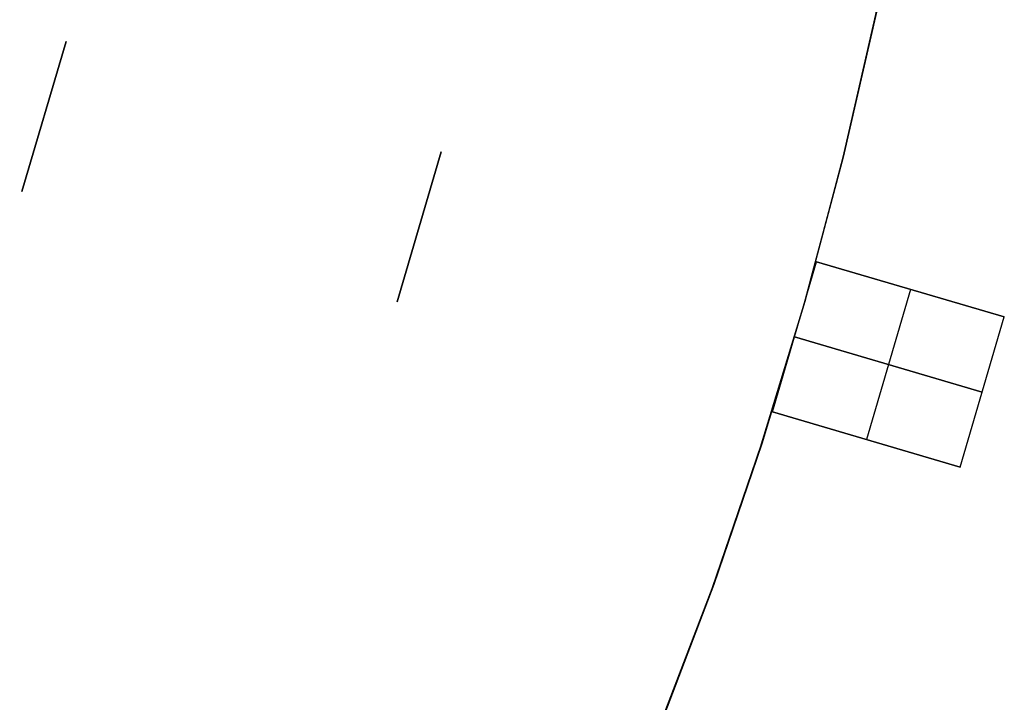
# Model space of a CAD drawing. Header units: millimetres. Extents: x 220 to 1240, y -2940 to -1929.
# Tile 41 of 59: x 987 to 1063, y -2556 to -2503. Entities that reach past the tile are written whole.
import ezdxf

# ---------------------------------------------------------------- set-up
doc = ezdxf.new("R2010")
doc.units = ezdxf.units.MM

msp = doc.modelspace()

# ---------------------------------------------------------------- linework, layer by layer
at = {"extrusion": (1.51515e-05, -2.17846e-06, 1)}
msp.add_lwpolyline([(413.374, -2341.537), (410.345, -2352.552), (407.7, -2363.665), (405.441, -2374.863), (403.571, -2386.132), (402.093, -2397.459), (401.007, -2408.831), (400.315, -2420.233), (400.019, -2431.653), (400.117, -2443.076), (400.612, -2454.488), (401.5, -2465.877), (402.783, -2477.228), (404.458, -2488.528), (406.522, -2499.764), (408.975, -2510.921), (411.812, -2521.986), (415.03, -2532.947), (418.626, -2543.79), (422.595, -2554.501), (426.932, -2565.069), (431.633, -2575.481), (436.69, -2585.724), (442.1, -2595.785), (447.854, -2605.653), (453.947, -2615.316), (460.37, -2624.763), (467.117, -2633.981), (474.178, -2642.96), (481.546, -2651.69), (489.212, -2660.159), (497.166, -2668.358), (505.4, -2676.277), (513.902, -2683.906), (522.664, -2691.236), (531.673, -2698.259), (540.921, -2704.965), (550.395, -2711.348), (560.084, -2717.398), (569.977, -2723.11), (580.062, -2728.476), (590.326, -2733.49), (600.758, -2738.145), (611.345, -2742.437), (622.074, -2746.359), (632.932, -2749.908), (643.906, -2753.079), (654.984, -2755.868), (666.152, -2758.272), (677.396, -2760.288), (688.703, -2761.914), (700.06, -2763.147), (711.452, -2763.987), (722.867, -2764.432), (734.29, -2764.481), (745.708, -2764.135), (757.108, -2763.394), (768.474, -2762.259), (779.795, -2760.731), (791.056, -2758.812), (802.244, -2756.505), (813.346, -2753.812), (824.347, -2750.736), (835.236, -2747.281), (845.998, -2743.452), (856.621, -2739.252), (867.093, -2734.687), (877.401, -2729.763), (887.531, -2724.484), (897.473, -2718.858), (907.215, -2712.892), (916.744, -2706.592), (926.049, -2699.965), (935.119, -2693.021), (943.944, -2685.767), (952.512, -2678.212), (960.813, -2670.365), (968.838, -2662.235), (976.577, -2653.832), (984.02, -2645.167), (991.159, -2636.249), (997.985, -2627.089), (1004.49, -2617.698), (1010.666, -2608.089), (1016.506, -2598.271), (1022.002, -2588.256), (1027.149, -2578.058), (1031.939, -2567.687), (1036.368, -2557.157), (1040.429, -2546.48), (1044.119, -2535.669), (1047.432, -2524.737), (1050.364, -2513.696), (1052.913, -2502.561), (1055.075, -2491.344), (1056.847, -2480.059), (1058.228, -2468.719), (1059.216, -2457.338), (1059.808, -2445.93), (1060.006, -2434.509)], dxfattribs=at)
at = {"extrusion": (-1.51515e-05, 2.17846e-06, 1)}
for points in [[(1059.994, -2434.507), (1059.796, -2445.929), (1059.203, -2457.337), (1058.216, -2468.717), (1056.835, -2480.057), (1055.063, -2491.342), (1052.901, -2502.559), (1050.352, -2513.694), (1047.419, -2524.735), (1044.106, -2535.667), (1040.417, -2546.479), (1036.355, -2557.156), (1031.927, -2567.686), (1027.136, -2578.056), (1021.99, -2588.255), (1016.494, -2598.269), (1010.654, -2608.087), (1004.478, -2617.697), (997.973, -2627.087), (991.147, -2636.247), (984.008, -2645.165), (976.565, -2653.83), (968.826, -2662.233), (960.801, -2670.363), (952.5, -2678.21), (943.932, -2685.765), (935.107, -2693.019), (926.037, -2699.964), (916.731, -2706.59), (907.202, -2712.89), (897.461, -2718.857), (887.519, -2724.483), (877.388, -2729.761), (867.081, -2734.686), (856.609, -2739.25), (845.986, -2743.45), (835.224, -2747.28), (824.335, -2750.734), (813.333, -2753.81), (802.232, -2756.503), (791.044, -2758.811), (779.783, -2760.729), (768.462, -2762.257), (757.095, -2763.392), (745.696, -2764.133), (734.278, -2764.479), (722.855, -2764.43), (711.44, -2763.985), (700.047, -2763.145), (688.691, -2761.912), (677.384, -2760.286), (666.139, -2758.27), (654.972, -2755.866), (643.894, -2753.077), (632.92, -2749.906), (622.062, -2746.357), (611.333, -2742.435), (600.746, -2738.143), (590.314, -2733.488), (580.05, -2728.474), (569.965, -2723.108), (560.072, -2717.397), (550.383, -2711.346), (540.909, -2704.964), (531.661, -2698.257), (522.651, -2691.235), (513.89, -2683.904), (505.387, -2676.275), (497.154, -2668.357), (489.2, -2660.158), (481.534, -2651.688), (474.166, -2642.959), (467.105, -2633.979), (460.358, -2624.761), (453.935, -2615.314), (447.842, -2605.651), (442.088, -2595.783), (436.678, -2585.722), (431.62, -2575.479), (426.92, -2565.068), (422.583, -2554.5), (418.614, -2543.788), (415.018, -2532.945), (411.8, -2521.984), (408.963, -2510.919), (406.51, -2499.762), (404.445, -2488.527), (402.771, -2477.227), (401.488, -2465.876), (400.599, -2454.487), (400.105, -2443.074), (400.006, -2431.651), (400.303, -2420.231), (400.995, -2408.829), (402.08, -2397.457), (403.559, -2386.13), (405.429, -2374.861), (407.688, -2363.663), (410.333, -2352.55), (413.361, -2341.535)], [(1060.002, -2434.508), (1059.804, -2445.93), (1059.211, -2457.338), (1058.224, -2468.719), (1056.843, -2480.058), (1055.071, -2491.343), (1052.909, -2502.56), (1050.36, -2513.696), (1047.427, -2524.736), (1044.114, -2535.669), (1040.425, -2546.48), (1036.363, -2557.157), (1031.935, -2567.687), (1027.144, -2578.057), (1021.998, -2588.256), (1016.502, -2598.27), (1010.662, -2608.088), (1004.486, -2617.698), (997.981, -2627.088), (991.155, -2636.248), (984.016, -2645.166), (976.573, -2653.832), (968.834, -2662.234), (960.809, -2670.364), (952.508, -2678.211), (943.94, -2685.766), (935.115, -2693.021), (926.045, -2699.965), (916.739, -2706.591), (907.21, -2712.891), (897.469, -2718.858), (887.527, -2724.484), (877.396, -2729.762), (867.089, -2734.687), (856.617, -2739.252), (845.994, -2743.451), (835.232, -2747.281), (824.343, -2750.736), (813.341, -2753.811), (802.24, -2756.505), (791.052, -2758.812), (779.791, -2760.731), (768.47, -2762.258), (757.103, -2763.393), (745.704, -2764.134), (734.286, -2764.48), (722.863, -2764.431), (711.448, -2763.986), (700.055, -2763.147), (688.699, -2761.913), (677.392, -2760.287), (666.147, -2758.271), (654.98, -2755.867), (643.902, -2753.078), (632.928, -2749.907), (622.07, -2746.358), (611.341, -2742.436), (600.754, -2738.144), (590.322, -2733.489), (580.058, -2728.475), (569.973, -2723.11), (560.08, -2717.398), (550.391, -2711.347), (540.917, -2704.965), (531.669, -2698.258), (522.659, -2691.236), (513.898, -2683.906), (505.395, -2676.276), (497.162, -2668.358), (489.208, -2660.159), (481.542, -2651.689), (474.174, -2642.96), (467.113, -2633.98), (460.366, -2624.762), (453.943, -2615.316), (447.85, -2605.652), (442.096, -2595.784), (436.686, -2585.723), (431.628, -2575.48), (426.928, -2565.069), (422.591, -2554.501), (418.622, -2543.789), (415.026, -2532.946), (411.808, -2521.986), (408.971, -2510.92), (406.518, -2499.763), (404.453, -2488.528), (402.779, -2477.228), (401.496, -2465.877), (400.607, -2454.488), (400.113, -2443.075), (400.014, -2431.652), (400.311, -2420.233), (401.003, -2408.83), (402.088, -2397.459), (403.567, -2386.131), (405.437, -2374.862), (407.696, -2363.664), (410.341, -2352.551), (413.369, -2341.536)]]:
    msp.add_lwpolyline(points, dxfattribs=at)
for points in [[(1010.394, -2608.517), (1016.265, -2598.68), (1021.79, -2588.646), (1026.964, -2578.426), (1031.78, -2568.033), (1036.232, -2557.479), (1040.316, -2546.776), (1044.025, -2535.939), (1047.356, -2524.979), (1050.305, -2513.91), (1052.868, -2502.745), (1055.042, -2491.498), (1056.824, -2480.183), (1058.212, -2468.812), (1059.205, -2457.401), (1059.801, -2445.961), (1060, -2434.508)], [(1010.394, -2608.517), (1016.265, -2598.68), (1021.79, -2588.646), (1026.964, -2578.426), (1031.78, -2568.033), (1036.232, -2557.479), (1040.316, -2546.776), (1044.025, -2535.939), (1047.356, -2524.979), (1050.305, -2513.91), (1052.868, -2502.745), (1055.042, -2491.498), (1056.824, -2480.183), (1058.212, -2468.812), (1059.205, -2457.401), (1059.801, -2445.961), (1060, -2434.508)], [(1060, -2434.508), (1059.802, -2445.93), (1059.209, -2457.338), (1058.222, -2468.718), (1056.841, -2480.058), (1055.069, -2491.343), (1052.907, -2502.56), (1050.358, -2513.695), (1047.425, -2524.736), (1044.112, -2535.668), (1040.423, -2546.479), (1036.361, -2557.156), (1031.933, -2567.687), (1027.142, -2578.057), (1021.996, -2588.255), (1016.5, -2598.27), (1010.66, -2608.088)], [(990.753, -2504.819), (987.373, -2516.333)], [(987.373, -2516.333), (990.753, -2504.819)], [(987.373, -2516.333), (990.753, -2504.819)], [(987.373, -2516.333), (990.753, -2504.819)], [(990.753, -2504.819), (987.373, -2516.333)], [(990.753, -2504.819), (987.373, -2516.333)], [(989.063, -2510.576), (987.373, -2516.333)], [(1016.157, -2524.785), (1019.538, -2513.271)], [(1016.157, -2524.785), (1019.538, -2513.271)], [(1016.157, -2524.785), (1019.538, -2513.271)], [(1016.157, -2524.785), (1019.538, -2513.271)], [(1016.157, -2524.785), (1019.538, -2513.271)], [(1016.157, -2524.785), (1019.538, -2513.271)], [(1019.538, -2513.271), (1016.157, -2524.785)], [(1019.538, -2513.271), (1016.157, -2524.785)], [(1044.942, -2533.237), (1048.323, -2521.723)], [(1044.942, -2533.237), (1048.323, -2521.723)], [(1062.715, -2525.949), (1048.323, -2521.723)], [(1048.323, -2521.723), (1062.715, -2525.949)], [(1055.519, -2523.836), (1052.138, -2535.35)], [(1055.519, -2523.836), (1052.138, -2535.35)], [(1059.335, -2537.463), (1062.715, -2525.949)], [(1059.335, -2537.463), (1062.715, -2525.949)], [(1061.025, -2531.706), (1046.633, -2527.48)], [(1046.633, -2527.48), (1061.025, -2531.706)], [(1044.942, -2533.237), (1059.335, -2537.463)], [(1059.335, -2537.463), (1044.942, -2533.237)]]:
    msp.add_lwpolyline(points)
at = {"extrusion": (1, 0, 0)}
for points in [[(-2504.819, -528.005), (-2504.819, -603.005)], [(-2504.819, 326.995), (-2504.819, 251.995)], [(-2510.576, 326.995), (-2510.576, 251.995)], [(-2510.576, -528.005), (-2510.576, -603.005)], [(-2513.271, 371.995), (-2513.271, 356.995)], [(-2513.271, -633.005), (-2513.271, -648.005)], [(-2516.333, 251.995), (-2516.333, 326.995)], [(-2516.333, -528.005), (-2516.333, -603.005)], [(-2519.028, 371.995), (-2519.028, 356.995)], [(-2519.028, -633.005), (-2519.028, -648.005)], [(-2524.785, 356.995), (-2524.785, 371.995)], [(-2524.785, -648.005), (-2524.785, -633.005)]]:
    msp.add_lwpolyline(points, dxfattribs=at)
at = {"extrusion": (0.281733, 0.959493, 2.99802e-14)}
msp.add_lwpolyline([(-1686.31, -498.005), (-1685.286, -498.022), (-1684.263, -498.075), (-1683.242, -498.162), (-1682.225, -498.284), (-1681.213, -498.441), (-1680.206, -498.632), (-1679.207, -498.858), (-1678.216, -499.117), (-1677.235, -499.411), (-1676.264, -499.737), (-1675.304, -500.097), (-1674.358, -500.489), (-1673.425, -500.913), (-1672.508, -501.368), (-1671.607, -501.855), (-1670.722, -502.372), (-1669.856, -502.92), (-1669.01, -503.496), (-1668.183, -504.101), (-1667.377, -504.734), (-1666.594, -505.394), (-1665.833, -506.08), (-1665.097, -506.792), (-1664.385, -507.528), (-1663.699, -508.289), (-1663.039, -509.072), (-1662.406, -509.878), (-1661.801, -510.705), (-1661.225, -511.551), (-1660.677, -512.417), (-1660.16, -513.302), (-1659.673, -514.203), (-1659.218, -515.12), (-1658.794, -516.053), (-1658.402, -516.999), (-1658.042, -517.959), (-1657.716, -518.93), (-1657.422, -519.911), (-1657.163, -520.902), (-1656.937, -521.901), (-1656.746, -522.908), (-1656.589, -523.92), (-1656.467, -524.937), (-1656.38, -525.958), (-1656.327, -526.981), (-1656.31, -528.005)], dxfattribs=at)
at = {"extrusion": (0.281733, 0.959493, 2.42943e-15)}
msp.add_lwpolyline([(-1656.31, 251.995), (-1656.327, 250.971), (-1656.38, 249.948), (-1656.467, 248.927), (-1656.589, 247.91), (-1656.746, 246.898), (-1656.937, 245.891), (-1657.163, 244.892), (-1657.422, 243.901), (-1657.716, 242.92), (-1658.042, 241.949), (-1658.402, 240.989), (-1658.794, 240.043), (-1659.218, 239.11), (-1659.673, 238.193), (-1660.16, 237.292), (-1660.677, 236.407), (-1661.225, 235.541), (-1661.801, 234.695), (-1662.406, 233.868), (-1663.039, 233.062), (-1663.699, 232.279), (-1664.385, 231.518), (-1665.097, 230.782), (-1665.833, 230.07), (-1666.594, 229.384), (-1667.377, 228.724), (-1668.183, 228.091), (-1669.01, 227.486), (-1669.856, 226.91), (-1670.722, 226.362), (-1671.607, 225.845), (-1672.508, 225.358), (-1673.425, 224.903), (-1674.358, 224.479), (-1675.304, 224.087), (-1676.264, 223.727), (-1677.235, 223.401), (-1678.216, 223.107), (-1679.207, 222.848), (-1680.206, 222.622), (-1681.213, 222.431), (-1682.225, 222.274), (-1683.242, 222.152), (-1684.263, 222.065), (-1685.286, 222.012), (-1686.31, 221.995)], dxfattribs=at)
at = {"extrusion": (0.281733, 0.959493, -1.49803e-14)}
msp.add_lwpolyline([(-1686.31, 356.995), (-1685.286, 356.978), (-1684.263, 356.925), (-1683.242, 356.838), (-1682.225, 356.716), (-1681.213, 356.559), (-1680.206, 356.368), (-1679.207, 356.142), (-1678.216, 355.883), (-1677.235, 355.589), (-1676.264, 355.263), (-1675.304, 354.903), (-1674.358, 354.511), (-1673.425, 354.087), (-1672.508, 353.632), (-1671.607, 353.145), (-1670.722, 352.628), (-1669.856, 352.08), (-1669.01, 351.504), (-1668.183, 350.899), (-1667.377, 350.266), (-1666.594, 349.606), (-1665.833, 348.92), (-1665.097, 348.208), (-1664.385, 347.472), (-1663.699, 346.711), (-1663.039, 345.928), (-1662.406, 345.122), (-1661.801, 344.295), (-1661.225, 343.449), (-1660.677, 342.583), (-1660.16, 341.698), (-1659.673, 340.797), (-1659.218, 339.88), (-1658.794, 338.947), (-1658.402, 338.001), (-1658.042, 337.041), (-1657.716, 336.07), (-1657.422, 335.089), (-1657.163, 334.098), (-1656.937, 333.099), (-1656.746, 332.092), (-1656.589, 331.08), (-1656.467, 330.063), (-1656.38, 329.042), (-1656.327, 328.019), (-1656.31, 326.995)], dxfattribs=at)
at = {"extrusion": (0.281733, 0.959493, -3.17957e-15)}
msp.add_lwpolyline([(-1656.31, -603.005), (-1656.327, -604.029), (-1656.38, -605.052), (-1656.467, -606.073), (-1656.589, -607.09), (-1656.746, -608.102), (-1656.937, -609.109), (-1657.163, -610.108), (-1657.422, -611.099), (-1657.716, -612.08), (-1658.042, -613.051), (-1658.402, -614.011), (-1658.794, -614.957), (-1659.218, -615.89), (-1659.673, -616.807), (-1660.16, -617.708), (-1660.677, -618.593), (-1661.225, -619.459), (-1661.801, -620.305), (-1662.406, -621.132), (-1663.039, -621.938), (-1663.699, -622.721), (-1664.385, -623.482), (-1665.097, -624.218), (-1665.833, -624.93), (-1666.594, -625.616), (-1667.377, -626.276), (-1668.183, -626.909), (-1669.01, -627.514), (-1669.856, -628.09), (-1670.722, -628.638), (-1671.607, -629.155), (-1672.508, -629.642), (-1673.425, -630.097), (-1674.358, -630.521), (-1675.304, -630.913), (-1676.264, -631.273), (-1677.235, -631.599), (-1678.216, -631.893), (-1679.207, -632.152), (-1680.206, -632.378), (-1681.213, -632.569), (-1682.225, -632.726), (-1683.242, -632.848), (-1684.263, -632.935), (-1685.286, -632.988), (-1686.31, -633.005)], dxfattribs=at)
at = {"extrusion": (0.281733, 0.959493, -3.51599e-15)}
msp.add_lwpolyline([(-1686.31, -498.005), (-1685.286, -498.022), (-1684.263, -498.075), (-1683.242, -498.162), (-1682.225, -498.284), (-1681.213, -498.441), (-1680.206, -498.632), (-1679.207, -498.858), (-1678.216, -499.117), (-1677.235, -499.411), (-1676.264, -499.737), (-1675.304, -500.097), (-1674.358, -500.489), (-1673.425, -500.913), (-1672.508, -501.368), (-1671.607, -501.855), (-1670.722, -502.372), (-1669.856, -502.92), (-1669.01, -503.496), (-1668.183, -504.101), (-1667.377, -504.734), (-1666.594, -505.394), (-1665.833, -506.08), (-1665.097, -506.792), (-1664.385, -507.528), (-1663.699, -508.289), (-1663.039, -509.072), (-1662.406, -509.878), (-1661.801, -510.705), (-1661.225, -511.551), (-1660.677, -512.417), (-1660.16, -513.302), (-1659.673, -514.203), (-1659.218, -515.12), (-1658.794, -516.053), (-1658.402, -516.999), (-1658.042, -517.959), (-1657.716, -518.93), (-1657.422, -519.911), (-1657.163, -520.902), (-1656.937, -521.901), (-1656.746, -522.908), (-1656.589, -523.92), (-1656.467, -524.937), (-1656.38, -525.958), (-1656.327, -526.981), (-1656.31, -528.005)], dxfattribs=at)
at = {"extrusion": (0.281733, 0.959493, -4.58474e-15)}
msp.add_lwpolyline([(-1656.31, 251.995), (-1656.327, 250.971), (-1656.38, 249.948), (-1656.467, 248.927), (-1656.589, 247.91), (-1656.746, 246.898), (-1656.937, 245.891), (-1657.163, 244.892), (-1657.422, 243.901), (-1657.716, 242.92), (-1658.042, 241.949), (-1658.402, 240.989), (-1658.794, 240.043), (-1659.218, 239.11), (-1659.673, 238.193), (-1660.16, 237.292), (-1660.677, 236.407), (-1661.225, 235.541), (-1661.801, 234.695), (-1662.406, 233.868), (-1663.039, 233.062), (-1663.699, 232.279), (-1664.385, 231.518), (-1665.097, 230.782), (-1665.833, 230.07), (-1666.594, 229.384), (-1667.377, 228.724), (-1668.183, 228.091), (-1669.01, 227.486), (-1669.856, 226.91), (-1670.722, 226.362), (-1671.607, 225.845), (-1672.508, 225.358), (-1673.425, 224.903), (-1674.358, 224.479), (-1675.304, 224.087), (-1676.264, 223.727), (-1677.235, 223.401), (-1678.216, 223.107), (-1679.207, 222.848), (-1680.206, 222.622), (-1681.213, 222.431), (-1682.225, 222.274), (-1683.242, 222.152), (-1684.263, 222.065), (-1685.286, 222.012), (-1686.31, 221.995)], dxfattribs=at)
at = {"extrusion": (0.281733, 0.959493, 1.53838e-14)}
msp.add_lwpolyline([(-1686.31, 356.995), (-1685.286, 356.978), (-1684.263, 356.925), (-1683.242, 356.838), (-1682.225, 356.716), (-1681.213, 356.559), (-1680.206, 356.368), (-1679.207, 356.142), (-1678.216, 355.883), (-1677.235, 355.589), (-1676.264, 355.263), (-1675.304, 354.903), (-1674.358, 354.511), (-1673.425, 354.087), (-1672.508, 353.632), (-1671.607, 353.145), (-1670.722, 352.628), (-1669.856, 352.08), (-1669.01, 351.504), (-1668.183, 350.899), (-1667.377, 350.266), (-1666.594, 349.606), (-1665.833, 348.92), (-1665.097, 348.208), (-1664.385, 347.472), (-1663.699, 346.711), (-1663.039, 345.928), (-1662.406, 345.122), (-1661.801, 344.295), (-1661.225, 343.449), (-1660.677, 342.583), (-1660.16, 341.698), (-1659.673, 340.797), (-1659.218, 339.88), (-1658.794, 338.947), (-1658.402, 338.001), (-1658.042, 337.041), (-1657.716, 336.07), (-1657.422, 335.089), (-1657.163, 334.098), (-1656.937, 333.099), (-1656.746, 332.092), (-1656.589, 331.08), (-1656.467, 330.063), (-1656.38, 329.042), (-1656.327, 328.019), (-1656.31, 326.995)], dxfattribs=at)
at = {"extrusion": (0.281733, 0.959493, 1.4442e-14)}
msp.add_lwpolyline([(-1656.31, -603.005), (-1656.327, -604.029), (-1656.38, -605.052), (-1656.467, -606.073), (-1656.589, -607.09), (-1656.746, -608.102), (-1656.937, -609.109), (-1657.163, -610.108), (-1657.422, -611.099), (-1657.716, -612.08), (-1658.042, -613.051), (-1658.402, -614.011), (-1658.794, -614.957), (-1659.218, -615.89), (-1659.673, -616.807), (-1660.16, -617.708), (-1660.677, -618.593), (-1661.225, -619.459), (-1661.801, -620.305), (-1662.406, -621.132), (-1663.039, -621.938), (-1663.699, -622.721), (-1664.385, -623.482), (-1665.097, -624.218), (-1665.833, -624.93), (-1666.594, -625.616), (-1667.377, -626.276), (-1668.183, -626.909), (-1669.01, -627.514), (-1669.856, -628.09), (-1670.722, -628.638), (-1671.607, -629.155), (-1672.508, -629.642), (-1673.425, -630.097), (-1674.358, -630.521), (-1675.304, -630.913), (-1676.264, -631.273), (-1677.235, -631.599), (-1678.216, -631.893), (-1679.207, -632.152), (-1680.206, -632.378), (-1681.213, -632.569), (-1682.225, -632.726), (-1683.242, -632.848), (-1684.263, -632.935), (-1685.286, -632.988), (-1686.31, -633.005)], dxfattribs=at)
at = {"extrusion": (0.281733, 0.959493, 1.87969e-14)}
msp.add_lwpolyline([(-1746.31, -438.005), (-1746.275, -440.053), (-1746.17, -442.1), (-1745.995, -444.141), (-1745.751, -446.175), (-1745.438, -448.2), (-1745.055, -450.212), (-1744.604, -452.211), (-1744.085, -454.193), (-1743.499, -456.156), (-1742.846, -458.098), (-1742.127, -460.016), (-1741.343, -461.909), (-1740.494, -463.774), (-1739.583, -465.609), (-1738.61, -467.412), (-1737.575, -469.18), (-1736.481, -470.912), (-1735.328, -472.606), (-1734.118, -474.259), (-1732.853, -475.87), (-1731.533, -477.437), (-1730.16, -478.958), (-1728.736, -480.431), (-1727.263, -481.855), (-1725.742, -483.228), (-1724.175, -484.548), (-1722.564, -485.813), (-1720.911, -487.023), (-1719.217, -488.176), (-1717.485, -489.27), (-1715.717, -490.305), (-1713.914, -491.278), (-1712.079, -492.189), (-1710.214, -493.038), (-1708.321, -493.822), (-1706.403, -494.541), (-1704.461, -495.194), (-1702.498, -495.78), (-1700.516, -496.299), (-1698.517, -496.75), (-1696.505, -497.133), (-1694.48, -497.446), (-1692.446, -497.69), (-1690.405, -497.865), (-1688.358, -497.97), (-1686.31, -498.005)], dxfattribs=at)
at = {"extrusion": (0.281733, 0.959493, -9.49343e-15)}
msp.add_lwpolyline([(-1686.31, 221.995), (-1688.358, 221.96), (-1690.405, 221.855), (-1692.446, 221.68), (-1694.48, 221.436), (-1696.505, 221.123), (-1698.517, 220.74), (-1700.516, 220.289), (-1702.498, 219.77), (-1704.461, 219.184), (-1706.403, 218.531), (-1708.321, 217.812), (-1710.214, 217.028), (-1712.079, 216.179), (-1713.914, 215.268), (-1715.717, 214.295), (-1717.485, 213.26), (-1719.217, 212.166), (-1720.911, 211.013), (-1722.564, 209.803), (-1724.175, 208.538), (-1725.742, 207.218), (-1727.263, 205.845), (-1728.736, 204.421), (-1730.16, 202.948), (-1731.533, 201.427), (-1732.853, 199.86), (-1734.118, 198.249), (-1735.328, 196.596), (-1736.481, 194.902), (-1737.575, 193.17), (-1738.61, 191.402), (-1739.583, 189.599), (-1740.494, 187.764), (-1741.343, 185.899), (-1742.127, 184.006), (-1742.846, 182.088), (-1743.499, 180.146), (-1744.085, 178.183), (-1744.604, 176.201), (-1745.055, 174.202), (-1745.438, 172.19), (-1745.751, 170.165), (-1745.995, 168.131), (-1746.17, 166.09), (-1746.275, 164.043), (-1746.31, 161.995)], dxfattribs=at)
at = {"extrusion": (0.281733, 0.959493, 5.71506e-15)}
msp.add_lwpolyline([(-1716.31, 401.995), (-1715.286, 401.978), (-1714.263, 401.925), (-1713.242, 401.838), (-1712.225, 401.716), (-1711.213, 401.559), (-1710.206, 401.368), (-1709.207, 401.142), (-1708.216, 400.883), (-1707.235, 400.589), (-1706.264, 400.263), (-1705.304, 399.903), (-1704.358, 399.511), (-1703.425, 399.087), (-1702.508, 398.632), (-1701.607, 398.145), (-1700.722, 397.628), (-1699.856, 397.08), (-1699.01, 396.504), (-1698.183, 395.899), (-1697.377, 395.266), (-1696.594, 394.606), (-1695.833, 393.92), (-1695.097, 393.208), (-1694.385, 392.472), (-1693.699, 391.711), (-1693.039, 390.928), (-1692.406, 390.122), (-1691.801, 389.295), (-1691.225, 388.449), (-1690.677, 387.583), (-1690.16, 386.698), (-1689.673, 385.797), (-1689.218, 384.88), (-1688.794, 383.947), (-1688.402, 383.001), (-1688.042, 382.041), (-1687.716, 381.07), (-1687.422, 380.089), (-1687.163, 379.098), (-1686.937, 378.099), (-1686.746, 377.092), (-1686.589, 376.08), (-1686.467, 375.063), (-1686.38, 374.042), (-1686.327, 373.019), (-1686.31, 371.995)], dxfattribs=at)
at = {"extrusion": (0.281733, 0.959493, -1.81154e-15)}
msp.add_lwpolyline([(-1686.31, -648.005), (-1686.327, -649.029), (-1686.38, -650.052), (-1686.467, -651.073), (-1686.589, -652.09), (-1686.746, -653.102), (-1686.937, -654.109), (-1687.163, -655.108), (-1687.422, -656.099), (-1687.716, -657.08), (-1688.042, -658.051), (-1688.402, -659.011), (-1688.794, -659.957), (-1689.218, -660.89), (-1689.673, -661.807), (-1690.16, -662.708), (-1690.677, -663.593), (-1691.225, -664.459), (-1691.801, -665.305), (-1692.406, -666.132), (-1693.039, -666.938), (-1693.699, -667.721), (-1694.385, -668.482), (-1695.097, -669.218), (-1695.833, -669.93), (-1696.594, -670.616), (-1697.377, -671.276), (-1698.183, -671.909), (-1699.01, -672.514), (-1699.856, -673.09), (-1700.722, -673.638), (-1701.607, -674.155), (-1702.508, -674.642), (-1703.425, -675.097), (-1704.358, -675.521), (-1705.304, -675.913), (-1706.264, -676.273), (-1707.235, -676.599), (-1708.216, -676.893), (-1709.207, -677.152), (-1710.206, -677.378), (-1711.213, -677.569), (-1712.225, -677.726), (-1713.242, -677.848), (-1714.263, -677.935), (-1715.286, -677.988), (-1716.31, -678.005)], dxfattribs=at)
at = {"extrusion": (0.281733, 0.959493, 3.00143e-14)}
msp.add_lwpolyline([(-1656.31, -528.005), (-1656.327, -526.981), (-1656.38, -525.958), (-1656.467, -524.937), (-1656.589, -523.92), (-1656.746, -522.908), (-1656.937, -521.901), (-1657.163, -520.902), (-1657.422, -519.911), (-1657.716, -518.93), (-1658.042, -517.959), (-1658.402, -516.999), (-1658.794, -516.053), (-1659.218, -515.12), (-1659.673, -514.203), (-1660.16, -513.302), (-1660.677, -512.417), (-1661.225, -511.551), (-1661.801, -510.705), (-1662.406, -509.878), (-1663.039, -509.072), (-1663.699, -508.289), (-1664.385, -507.528), (-1665.097, -506.792), (-1665.833, -506.08), (-1666.594, -505.394), (-1667.377, -504.734), (-1668.183, -504.101), (-1669.01, -503.496), (-1669.856, -502.92), (-1670.722, -502.372), (-1671.607, -501.855), (-1672.508, -501.368), (-1673.425, -500.913), (-1674.358, -500.489), (-1675.304, -500.097), (-1676.264, -499.737), (-1677.235, -499.411), (-1678.216, -499.117), (-1679.207, -498.858), (-1680.206, -498.632), (-1681.213, -498.441), (-1682.225, -498.284), (-1683.242, -498.162), (-1684.263, -498.075), (-1685.286, -498.022), (-1686.31, -498.005)], dxfattribs=at)
at = {"extrusion": (0.281733, 0.959493, -3.05322e-14)}
msp.add_lwpolyline([(-1686.31, 221.995), (-1685.286, 222.012), (-1684.263, 222.065), (-1683.242, 222.152), (-1682.225, 222.274), (-1681.213, 222.431), (-1680.206, 222.622), (-1679.207, 222.848), (-1678.216, 223.107), (-1677.235, 223.401), (-1676.264, 223.727), (-1675.304, 224.087), (-1674.358, 224.479), (-1673.425, 224.903), (-1672.508, 225.358), (-1671.607, 225.845), (-1670.722, 226.362), (-1669.856, 226.91), (-1669.01, 227.486), (-1668.183, 228.091), (-1667.377, 228.724), (-1666.594, 229.384), (-1665.833, 230.07), (-1665.097, 230.782), (-1664.385, 231.518), (-1663.699, 232.279), (-1663.039, 233.062), (-1662.406, 233.868), (-1661.801, 234.695), (-1661.225, 235.541), (-1660.677, 236.407), (-1660.16, 237.292), (-1659.673, 238.193), (-1659.218, 239.11), (-1658.794, 240.043), (-1658.402, 240.989), (-1658.042, 241.949), (-1657.716, 242.92), (-1657.422, 243.901), (-1657.163, 244.892), (-1656.937, 245.891), (-1656.746, 246.898), (-1656.589, 247.91), (-1656.467, 248.927), (-1656.38, 249.948), (-1656.327, 250.971), (-1656.31, 251.995)], dxfattribs=at)
at = {"extrusion": (0.281733, 0.959493, -3.00206e-14)}
msp.add_lwpolyline([(-1656.31, 326.995), (-1656.327, 328.019), (-1656.38, 329.042), (-1656.467, 330.063), (-1656.589, 331.08), (-1656.746, 332.092), (-1656.937, 333.099), (-1657.163, 334.098), (-1657.422, 335.089), (-1657.716, 336.07), (-1658.042, 337.041), (-1658.402, 338.001), (-1658.794, 338.947), (-1659.218, 339.88), (-1659.673, 340.797), (-1660.16, 341.698), (-1660.677, 342.583), (-1661.225, 343.449), (-1661.801, 344.295), (-1662.406, 345.122), (-1663.039, 345.928), (-1663.699, 346.711), (-1664.385, 347.472), (-1665.097, 348.208), (-1665.833, 348.92), (-1666.594, 349.606), (-1667.377, 350.266), (-1668.183, 350.899), (-1669.01, 351.504), (-1669.856, 352.08), (-1670.722, 352.628), (-1671.607, 353.145), (-1672.508, 353.632), (-1673.425, 354.087), (-1674.358, 354.511), (-1675.304, 354.903), (-1676.264, 355.263), (-1677.235, 355.589), (-1678.216, 355.883), (-1679.207, 356.142), (-1680.206, 356.368), (-1681.213, 356.559), (-1682.225, 356.716), (-1683.242, 356.838), (-1684.263, 356.925), (-1685.286, 356.978), (-1686.31, 356.995)], dxfattribs=at)
at = {"extrusion": (0.281733, 0.959493, 1.96372e-14)}
msp.add_lwpolyline([(-1686.31, -633.005), (-1685.286, -632.988), (-1684.263, -632.935), (-1683.242, -632.848), (-1682.225, -632.726), (-1681.213, -632.569), (-1680.206, -632.378), (-1679.207, -632.152), (-1678.216, -631.893), (-1677.235, -631.599), (-1676.264, -631.273), (-1675.304, -630.913), (-1674.358, -630.521), (-1673.425, -630.097), (-1672.508, -629.642), (-1671.607, -629.155), (-1670.722, -628.638), (-1669.856, -628.09), (-1669.01, -627.514), (-1668.183, -626.909), (-1667.377, -626.276), (-1666.594, -625.616), (-1665.833, -624.93), (-1665.097, -624.218), (-1664.385, -623.482), (-1663.699, -622.721), (-1663.039, -621.938), (-1662.406, -621.132), (-1661.801, -620.305), (-1661.225, -619.459), (-1660.677, -618.593), (-1660.16, -617.708), (-1659.673, -616.807), (-1659.218, -615.89), (-1658.794, -614.957), (-1658.402, -614.011), (-1658.042, -613.051), (-1657.716, -612.08), (-1657.422, -611.099), (-1657.163, -610.108), (-1656.937, -609.109), (-1656.746, -608.102), (-1656.589, -607.09), (-1656.467, -606.073), (-1656.38, -605.052), (-1656.327, -604.029), (-1656.31, -603.005)], dxfattribs=at)
at = {"extrusion": (0.281733, 0.959493, 2.05608e-14)}
msp.add_lwpolyline([(-1686.31, -498.005), (-1688.358, -497.97), (-1690.405, -497.865), (-1692.446, -497.69), (-1694.48, -497.446), (-1696.505, -497.133), (-1698.517, -496.75), (-1700.516, -496.299), (-1702.498, -495.78), (-1704.461, -495.194), (-1706.403, -494.541), (-1708.321, -493.822), (-1710.214, -493.038), (-1712.079, -492.189), (-1713.914, -491.278), (-1715.717, -490.305), (-1717.485, -489.27), (-1719.217, -488.176), (-1720.911, -487.023), (-1722.564, -485.813), (-1724.175, -484.548), (-1725.742, -483.228), (-1727.263, -481.855), (-1728.736, -480.431), (-1730.16, -478.958), (-1731.533, -477.437), (-1732.853, -475.87), (-1734.118, -474.259), (-1735.328, -472.606), (-1736.481, -470.912), (-1737.575, -469.18), (-1738.61, -467.412), (-1739.583, -465.609), (-1740.494, -463.774), (-1741.343, -461.909), (-1742.127, -460.016), (-1742.846, -458.098), (-1743.499, -456.156), (-1744.085, -454.193), (-1744.604, -452.211), (-1745.055, -450.212), (-1745.438, -448.2), (-1745.751, -446.175), (-1745.995, -444.141), (-1746.17, -442.1), (-1746.275, -440.053), (-1746.31, -438.005)], dxfattribs=at)
at = {"extrusion": (0.281733, 0.959493, -6.44179e-15)}
msp.add_lwpolyline([(-1746.31, 161.995), (-1746.275, 164.043), (-1746.17, 166.09), (-1745.995, 168.131), (-1745.751, 170.165), (-1745.438, 172.19), (-1745.055, 174.202), (-1744.604, 176.201), (-1744.085, 178.183), (-1743.499, 180.146), (-1742.846, 182.088), (-1742.127, 184.006), (-1741.343, 185.899), (-1740.494, 187.764), (-1739.583, 189.599), (-1738.61, 191.402), (-1737.575, 193.17), (-1736.481, 194.902), (-1735.328, 196.596), (-1734.118, 198.249), (-1732.853, 199.86), (-1731.533, 201.427), (-1730.16, 202.948), (-1728.736, 204.421), (-1727.263, 205.845), (-1725.742, 207.218), (-1724.175, 208.538), (-1722.564, 209.803), (-1720.911, 211.013), (-1719.217, 212.166), (-1717.485, 213.26), (-1715.717, 214.295), (-1713.914, 215.268), (-1712.079, 216.179), (-1710.214, 217.028), (-1708.321, 217.812), (-1706.403, 218.531), (-1704.461, 219.184), (-1702.498, 219.77), (-1700.516, 220.289), (-1698.517, 220.74), (-1696.505, 221.123), (-1694.48, 221.436), (-1692.446, 221.68), (-1690.405, 221.855), (-1688.358, 221.96), (-1686.31, 221.995)], dxfattribs=at)
at = {"extrusion": (0.281733, 0.959493, -1.11117e-14)}
msp.add_lwpolyline([(-1716.31, 401.995), (-1715.286, 401.978), (-1714.263, 401.925), (-1713.242, 401.838), (-1712.225, 401.716), (-1711.213, 401.559), (-1710.206, 401.368), (-1709.207, 401.142), (-1708.216, 400.883), (-1707.235, 400.589), (-1706.264, 400.263), (-1705.304, 399.903), (-1704.358, 399.511), (-1703.425, 399.087), (-1702.508, 398.632), (-1701.607, 398.145), (-1700.722, 397.628), (-1699.856, 397.08), (-1699.01, 396.504), (-1698.183, 395.899), (-1697.377, 395.266), (-1696.594, 394.606), (-1695.833, 393.92), (-1695.097, 393.208), (-1694.385, 392.472), (-1693.699, 391.711), (-1693.039, 390.928), (-1692.406, 390.122), (-1691.801, 389.295), (-1691.225, 388.449), (-1690.677, 387.583), (-1690.16, 386.698), (-1689.673, 385.797), (-1689.218, 384.88), (-1688.794, 383.947), (-1688.402, 383.001), (-1688.042, 382.041), (-1687.716, 381.07), (-1687.422, 380.089), (-1687.163, 379.098), (-1686.937, 378.099), (-1686.746, 377.092), (-1686.589, 376.08), (-1686.467, 375.063), (-1686.38, 374.042), (-1686.327, 373.019), (-1686.31, 371.995)], dxfattribs=at)
at = {"extrusion": (0.281733, 0.959493, 1.07982e-14)}
msp.add_lwpolyline([(-1686.31, -648.005), (-1686.327, -649.029), (-1686.38, -650.052), (-1686.467, -651.073), (-1686.589, -652.09), (-1686.746, -653.102), (-1686.937, -654.109), (-1687.163, -655.108), (-1687.422, -656.099), (-1687.716, -657.08), (-1688.042, -658.051), (-1688.402, -659.011), (-1688.794, -659.957), (-1689.218, -660.89), (-1689.673, -661.807), (-1690.16, -662.708), (-1690.677, -663.593), (-1691.225, -664.459), (-1691.801, -665.305), (-1692.406, -666.132), (-1693.039, -666.938), (-1693.699, -667.721), (-1694.385, -668.482), (-1695.097, -669.218), (-1695.833, -669.93), (-1696.594, -670.616), (-1697.377, -671.276), (-1698.183, -671.909), (-1699.01, -672.514), (-1699.856, -673.09), (-1700.722, -673.638), (-1701.607, -674.155), (-1702.508, -674.642), (-1703.425, -675.097), (-1704.358, -675.521), (-1705.304, -675.913), (-1706.264, -676.273), (-1707.235, -676.599), (-1708.216, -676.893), (-1709.207, -677.152), (-1710.206, -677.378), (-1711.213, -677.569), (-1712.225, -677.726), (-1713.242, -677.848), (-1714.263, -677.935), (-1715.286, -677.988), (-1716.31, -678.005)], dxfattribs=at)
at = {"extrusion": (0.281733, 0.959493, 7.11387e-15)}
msp.add_lwpolyline([(-1686.31, -498.005), (-1688.358, -497.97), (-1690.405, -497.865), (-1692.446, -497.69), (-1694.48, -497.446), (-1696.505, -497.133), (-1698.517, -496.75), (-1700.516, -496.299), (-1702.498, -495.78), (-1704.461, -495.194), (-1706.403, -494.541), (-1708.321, -493.822), (-1710.214, -493.038), (-1712.079, -492.189), (-1713.914, -491.278), (-1715.717, -490.305), (-1717.485, -489.27), (-1719.217, -488.176), (-1720.911, -487.023), (-1722.564, -485.813), (-1724.175, -484.548), (-1725.742, -483.228), (-1727.263, -481.855), (-1728.736, -480.431), (-1730.16, -478.958), (-1731.533, -477.437), (-1732.853, -475.87), (-1734.118, -474.259), (-1735.328, -472.606), (-1736.481, -470.912), (-1737.575, -469.18), (-1738.61, -467.412), (-1739.583, -465.609), (-1740.494, -463.774), (-1741.343, -461.909), (-1742.127, -460.016), (-1742.846, -458.098), (-1743.499, -456.156), (-1744.085, -454.193), (-1744.604, -452.211), (-1745.055, -450.212), (-1745.438, -448.2), (-1745.751, -446.175), (-1745.995, -444.141), (-1746.17, -442.1), (-1746.275, -440.053), (-1746.31, -438.005)], dxfattribs=at)
at = {"extrusion": (0.281733, 0.959493, -1.54418e-14)}
msp.add_lwpolyline([(-1746.31, 161.995), (-1746.275, 164.043), (-1746.17, 166.09), (-1745.995, 168.131), (-1745.751, 170.165), (-1745.438, 172.19), (-1745.055, 174.202), (-1744.604, 176.201), (-1744.085, 178.183), (-1743.499, 180.146), (-1742.846, 182.088), (-1742.127, 184.006), (-1741.343, 185.899), (-1740.494, 187.764), (-1739.583, 189.599), (-1738.61, 191.402), (-1737.575, 193.17), (-1736.481, 194.902), (-1735.328, 196.596), (-1734.118, 198.249), (-1732.853, 199.86), (-1731.533, 201.427), (-1730.16, 202.948), (-1728.736, 204.421), (-1727.263, 205.845), (-1725.742, 207.218), (-1724.175, 208.538), (-1722.564, 209.803), (-1720.911, 211.013), (-1719.217, 212.166), (-1717.485, 213.26), (-1715.717, 214.295), (-1713.914, 215.268), (-1712.079, 216.179), (-1710.214, 217.028), (-1708.321, 217.812), (-1706.403, 218.531), (-1704.461, 219.184), (-1702.498, 219.77), (-1700.516, 220.289), (-1698.517, 220.74), (-1696.505, 221.123), (-1694.48, 221.436), (-1692.446, 221.68), (-1690.405, 221.855), (-1688.358, 221.96), (-1686.31, 221.995)], dxfattribs=at)
at = {"extrusion": (0.281733, 0.959493, 2.42066e-14)}
msp.add_lwpolyline([(-1686.31, 371.995), (-1686.327, 373.019), (-1686.38, 374.042), (-1686.467, 375.063), (-1686.589, 376.08), (-1686.746, 377.092), (-1686.937, 378.099), (-1687.163, 379.098), (-1687.422, 380.089), (-1687.716, 381.07), (-1688.042, 382.041), (-1688.402, 383.001), (-1688.794, 383.947), (-1689.218, 384.88), (-1689.673, 385.797), (-1690.16, 386.698), (-1690.677, 387.583), (-1691.225, 388.449), (-1691.801, 389.295), (-1692.406, 390.122), (-1693.039, 390.928), (-1693.699, 391.711), (-1694.385, 392.472), (-1695.097, 393.208), (-1695.833, 393.92), (-1696.594, 394.606), (-1697.377, 395.266), (-1698.183, 395.899), (-1699.01, 396.504), (-1699.856, 397.08), (-1700.722, 397.628), (-1701.607, 398.145), (-1702.508, 398.632), (-1703.425, 399.087), (-1704.358, 399.511), (-1705.304, 399.903), (-1706.264, 400.263), (-1707.235, 400.589), (-1708.216, 400.883), (-1709.207, 401.142), (-1710.206, 401.368), (-1711.213, 401.559), (-1712.225, 401.716), (-1713.242, 401.838), (-1714.263, 401.925), (-1715.286, 401.978), (-1716.31, 401.995)], dxfattribs=at)
at = {"extrusion": (0.281733, 0.959493, -4.5666e-15)}
msp.add_lwpolyline([(-1716.31, -678.005), (-1715.286, -677.988), (-1714.263, -677.935), (-1713.242, -677.848), (-1712.225, -677.726), (-1711.213, -677.569), (-1710.206, -677.378), (-1709.207, -677.152), (-1708.216, -676.893), (-1707.235, -676.599), (-1706.264, -676.273), (-1705.304, -675.913), (-1704.358, -675.521), (-1703.425, -675.097), (-1702.508, -674.642), (-1701.607, -674.155), (-1700.722, -673.638), (-1699.856, -673.09), (-1699.01, -672.514), (-1698.183, -671.909), (-1697.377, -671.276), (-1696.594, -670.616), (-1695.833, -669.93), (-1695.097, -669.218), (-1694.385, -668.482), (-1693.699, -667.721), (-1693.039, -666.938), (-1692.406, -666.132), (-1691.801, -665.305), (-1691.225, -664.459), (-1690.677, -663.593), (-1690.16, -662.708), (-1689.673, -661.807), (-1689.218, -660.89), (-1688.794, -659.957), (-1688.402, -659.011), (-1688.042, -658.051), (-1687.716, -657.08), (-1687.422, -656.099), (-1687.163, -655.108), (-1686.937, -654.109), (-1686.746, -653.102), (-1686.589, -652.09), (-1686.467, -651.073), (-1686.38, -650.052), (-1686.327, -649.029), (-1686.31, -648.005)], dxfattribs=at)
at = {"extrusion": (0.281733, 0.959493, 4.38949e-14)}
msp.add_lwpolyline([(-1761.31, 371.995), (-1761.293, 373.019), (-1761.24, 374.042), (-1761.153, 375.063), (-1761.031, 376.08), (-1760.874, 377.092), (-1760.683, 378.099), (-1760.457, 379.098), (-1760.198, 380.089), (-1759.904, 381.07), (-1759.578, 382.041), (-1759.218, 383.001), (-1758.826, 383.947), (-1758.402, 384.88), (-1757.947, 385.797), (-1757.46, 386.698), (-1756.943, 387.583), (-1756.395, 388.449), (-1755.819, 389.295), (-1755.214, 390.122), (-1754.581, 390.928), (-1753.921, 391.711), (-1753.235, 392.472), (-1752.523, 393.208), (-1751.787, 393.92), (-1751.026, 394.606), (-1750.243, 395.266), (-1749.437, 395.899), (-1748.61, 396.504), (-1747.764, 397.08), (-1746.898, 397.628), (-1746.013, 398.145), (-1745.112, 398.632), (-1744.195, 399.087), (-1743.262, 399.511), (-1742.316, 399.903), (-1741.356, 400.263), (-1740.385, 400.589), (-1739.404, 400.883), (-1738.413, 401.142), (-1737.414, 401.368), (-1736.407, 401.559), (-1735.395, 401.716), (-1734.378, 401.838), (-1733.357, 401.925), (-1732.334, 401.978), (-1731.31, 401.995)], dxfattribs=at)
at = {"extrusion": (0.281733, 0.959493, -2.27019e-14)}
msp.add_lwpolyline([(-1731.31, -678.005), (-1732.334, -677.988), (-1733.357, -677.935), (-1734.378, -677.848), (-1735.395, -677.726), (-1736.407, -677.569), (-1737.414, -677.378), (-1738.413, -677.152), (-1739.404, -676.893), (-1740.385, -676.599), (-1741.356, -676.273), (-1742.316, -675.913), (-1743.262, -675.521), (-1744.195, -675.097), (-1745.112, -674.642), (-1746.013, -674.155), (-1746.898, -673.638), (-1747.764, -673.09), (-1748.61, -672.514), (-1749.437, -671.909), (-1750.243, -671.276), (-1751.026, -670.616), (-1751.787, -669.93), (-1752.523, -669.218), (-1753.235, -668.482), (-1753.921, -667.721), (-1754.581, -666.938), (-1755.214, -666.132), (-1755.819, -665.305), (-1756.395, -664.459), (-1756.943, -663.593), (-1757.46, -662.708), (-1757.947, -661.807), (-1758.402, -660.89), (-1758.826, -659.957), (-1759.218, -659.011), (-1759.578, -658.051), (-1759.904, -657.08), (-1760.198, -656.099), (-1760.457, -655.108), (-1760.683, -654.109), (-1760.874, -653.102), (-1761.031, -652.09), (-1761.153, -651.073), (-1761.24, -650.052), (-1761.293, -649.029), (-1761.31, -648.005)], dxfattribs=at)
at = {"extrusion": (0.281733, 0.959493, 1.77703e-14)}
msp.add_lwpolyline([(-1761.31, 371.995), (-1761.293, 373.019), (-1761.24, 374.042), (-1761.153, 375.063), (-1761.031, 376.08), (-1760.874, 377.092), (-1760.683, 378.099), (-1760.457, 379.098), (-1760.198, 380.089), (-1759.904, 381.07), (-1759.578, 382.041), (-1759.218, 383.001), (-1758.826, 383.947), (-1758.402, 384.88), (-1757.947, 385.797), (-1757.46, 386.698), (-1756.943, 387.583), (-1756.395, 388.449), (-1755.819, 389.295), (-1755.214, 390.122), (-1754.581, 390.928), (-1753.921, 391.711), (-1753.235, 392.472), (-1752.523, 393.208), (-1751.787, 393.92), (-1751.026, 394.606), (-1750.243, 395.266), (-1749.437, 395.899), (-1748.61, 396.504), (-1747.764, 397.08), (-1746.898, 397.628), (-1746.013, 398.145), (-1745.112, 398.632), (-1744.195, 399.087), (-1743.262, 399.511), (-1742.316, 399.903), (-1741.356, 400.263), (-1740.385, 400.589), (-1739.404, 400.883), (-1738.413, 401.142), (-1737.414, 401.368), (-1736.407, 401.559), (-1735.395, 401.716), (-1734.378, 401.838), (-1733.357, 401.925), (-1732.334, 401.978), (-1731.31, 401.995)], dxfattribs=at)
at = {"extrusion": (0.281733, 0.959493, 2.62061e-16)}
msp.add_lwpolyline([(-1731.31, -678.005), (-1732.334, -677.988), (-1733.357, -677.935), (-1734.378, -677.848), (-1735.395, -677.726), (-1736.407, -677.569), (-1737.414, -677.378), (-1738.413, -677.152), (-1739.404, -676.893), (-1740.385, -676.599), (-1741.356, -676.273), (-1742.316, -675.913), (-1743.262, -675.521), (-1744.195, -675.097), (-1745.112, -674.642), (-1746.013, -674.155), (-1746.898, -673.638), (-1747.764, -673.09), (-1748.61, -672.514), (-1749.437, -671.909), (-1750.243, -671.276), (-1751.026, -670.616), (-1751.787, -669.93), (-1752.523, -669.218), (-1753.235, -668.482), (-1753.921, -667.721), (-1754.581, -666.938), (-1755.214, -666.132), (-1755.819, -665.305), (-1756.395, -664.459), (-1756.943, -663.593), (-1757.46, -662.708), (-1757.947, -661.807), (-1758.402, -660.89), (-1758.826, -659.957), (-1759.218, -659.011), (-1759.578, -658.051), (-1759.904, -657.08), (-1760.198, -656.099), (-1760.457, -655.108), (-1760.683, -654.109), (-1760.874, -653.102), (-1761.031, -652.09), (-1761.153, -651.073), (-1761.24, -650.052), (-1761.293, -649.029), (-1761.31, -648.005)], dxfattribs=at)
at = {"extrusion": (0.281733, 0.959493, -2.48346e-14)}
msp.add_lwpolyline([(-1731.31, 401.995), (-1732.334, 401.978), (-1733.357, 401.925), (-1734.378, 401.838), (-1735.395, 401.716), (-1736.407, 401.559), (-1737.414, 401.368), (-1738.413, 401.142), (-1739.404, 400.883), (-1740.385, 400.589), (-1741.356, 400.263), (-1742.316, 399.903), (-1743.262, 399.511), (-1744.195, 399.087), (-1745.112, 398.632), (-1746.013, 398.145), (-1746.898, 397.628), (-1747.764, 397.08), (-1748.61, 396.504), (-1749.437, 395.899), (-1750.243, 395.266), (-1751.026, 394.606), (-1751.787, 393.92), (-1752.523, 393.208), (-1753.235, 392.472), (-1753.921, 391.711), (-1754.581, 390.928), (-1755.214, 390.122), (-1755.819, 389.295), (-1756.395, 388.449), (-1756.943, 387.583), (-1757.46, 386.698), (-1757.947, 385.797), (-1758.402, 384.88), (-1758.826, 383.947), (-1759.218, 383.001), (-1759.578, 382.041), (-1759.904, 381.07), (-1760.198, 380.089), (-1760.457, 379.098), (-1760.683, 378.099), (-1760.874, 377.092), (-1761.031, 376.08), (-1761.153, 375.063), (-1761.24, 374.042), (-1761.293, 373.019), (-1761.31, 371.995)], dxfattribs=at)
at = {"extrusion": (0.281733, 0.959493, -3.98043e-15)}
msp.add_lwpolyline([(-1761.31, -648.005), (-1761.293, -649.029), (-1761.24, -650.052), (-1761.153, -651.073), (-1761.031, -652.09), (-1760.874, -653.102), (-1760.683, -654.109), (-1760.457, -655.108), (-1760.198, -656.099), (-1759.904, -657.08), (-1759.578, -658.051), (-1759.218, -659.011), (-1758.826, -659.957), (-1758.402, -660.89), (-1757.947, -661.807), (-1757.46, -662.708), (-1756.943, -663.593), (-1756.395, -664.459), (-1755.819, -665.305), (-1755.214, -666.132), (-1754.581, -666.938), (-1753.921, -667.721), (-1753.235, -668.482), (-1752.523, -669.218), (-1751.787, -669.93), (-1751.026, -670.616), (-1750.243, -671.276), (-1749.437, -671.909), (-1748.61, -672.514), (-1747.764, -673.09), (-1746.898, -673.638), (-1746.013, -674.155), (-1745.112, -674.642), (-1744.195, -675.097), (-1743.262, -675.521), (-1742.316, -675.913), (-1741.356, -676.273), (-1740.385, -676.599), (-1739.404, -676.893), (-1738.413, -677.152), (-1737.414, -677.378), (-1736.407, -677.569), (-1735.395, -677.726), (-1734.378, -677.848), (-1733.357, -677.935), (-1732.334, -677.988), (-1731.31, -678.005)], dxfattribs=at)

doc.saveas('drawing.dxf')
